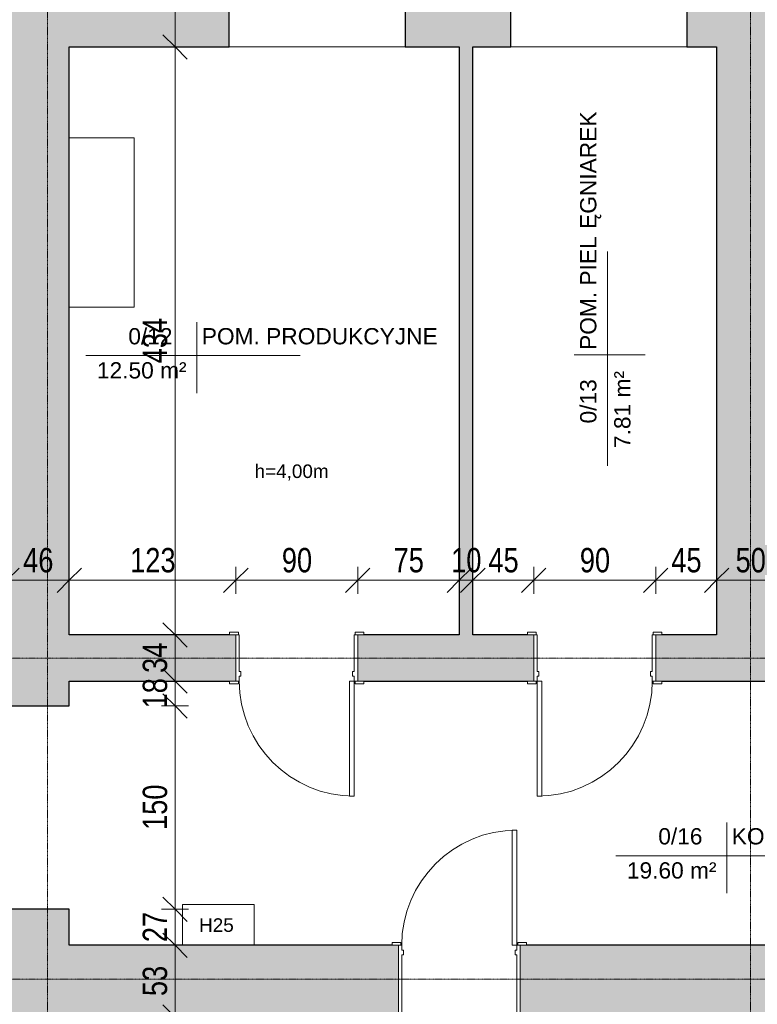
# Model space of a CAD drawing. Header units: centimetres. Extents: x 14727 to 18351, y -10882 to -8514.
# Tile 14 of 20: x 16804 to 17349, y -9624 to -8898. Entities that reach past the tile are written whole.
import ezdxf

# ---------------------------------------------------------------- set-up
doc = ezdxf.new("R2010")
doc.units = ezdxf.units.CM
doc.linetypes.add('Linia siatki', pattern=[0.9925, 0.47, -0.2175, 0.0875, -0.2175])
for name, color, linetype, lineweight in [('A-ANNO-DIMS', 211, 'Continuous', 9), ('A-ANNO-DIMS-100', 211, 'Continuous', 9), ('A-AREA-IDEN', 2, 'Continuous', 9), ('A-DETL-THIN', 151, 'Continuous', 9), ('A-DOOR', 31, 'Continuous', 9), ('A-DOOR-FRAM', 31, 'Continuous', 18), ('A-FLOR', 192, 'Continuous', 9), ('A-WALL', 113, 'Continuous', 9), ('A-WALL-PATT', 111, 'Continuous', 25), ('G-ANNO-TEXT', 231, 'Continuous', 9), ('I-WALL', 2, 'Continuous', 9), ('S-GRID', 1, 'Continuous', 9)]:
    doc.layers.add(name, color=color, linetype=linetype, lineweight=lineweight)
doc.styles.add('Arial_1', font='arial.ttf', dxfattribs={"height": 12})
doc.styles.add('Arial_2', font='arial.ttf', dxfattribs={"height": 10})
doc.styles.add('Arial_3', font='arial.ttf', dxfattribs={"width": 0.8, "height": 18})
doc.dimstyles.new('Przekątna_-_1_8_mm_Arial', dxfattribs={"dimscale": 30.48, "dimtxt": 18.364669, "dimasz": 0.590551, "dimexe": 0.328084, "dimexo": 0.0625, "dimgap": 0.016404, "dimtad": 1, "dimdec": 0, "dimdsep": 46, "dimtxsty": 'Arial_3', "dimblk1": 'OBLIQUE', "dimblk2": 'OBLIQUE', "dimsah": 1, "dimcen": 0.09, "dimazin": 0, "dimtfac": 1, "dimtdec": 4, "dimtix": 1, "dimtmove": 0, "dimatfit": 3, "dimfxl": 0.328084, "dimfxlon": 1, "dimtvp": 1, "dimtolj": 1, "dimtzin": 0, "dimarcsym": 2})

# ---------------------------------------------------------------- blocks, each defined once
blk = doc.blocks.new('Drzwi-wewnętrzne-jednoskrzydłowe-dwupanelowe-drewniane - 900 x 2100mm-321364-3b_Poziom parteru inwentaryzacja')
at = {"layer": 'A-DOOR', "lineweight": 18}
for p, q in [((42.5, 111.1825), (39, 111.1825)), ((39, 111.1825), (39, 26.1825)), ((42.5, 26.1825), (42.5, 111.1825)), ((39, 26.1825), (42.5, 26.1825))]:
    blk.add_line(p, q, dxfattribs=at)
at = {"layer": 'A-DOOR'}
for p, q in [((-43.135, 28.1825), (-49.635, 28.1825)), ((-49.635, 28.1825), (-49.635, 26.1825)), ((-49.635, 26.1825), (-43.135, 26.1825)), ((-43.135, 26.1825), (-43.135, 28.1825)), ((49.635, 28.1825), (43.135, 28.1825)), ((43.135, 28.1825), (43.135, 26.1825)), ((43.135, 26.1825), (49.635, 26.1825)), ((49.635, 26.1825), (49.635, 28.1825)), ((-43.135, -26.8175), (-49.635, -26.8175)), ((-49.635, -26.8175), (-49.635, -28.8175)), ((-49.635, -28.8175), (-43.135, -28.8175)), ((-43.135, -28.8175), (-43.135, -26.8175)), ((49.635, -26.8175), (43.135, -26.8175)), ((43.135, -26.8175), (43.135, -28.8175)), ((43.135, -28.8175), (49.635, -28.8175)), ((49.635, -28.8175), (49.635, -26.8175))]:
    blk.add_line(p, q, dxfattribs=at)
blk.add_arc((42.5, 26.1825), 85, 90, 180, dxfattribs=at)
at = {"layer": 'A-DOOR-FRAM'}
for p, q in [((-42.5, 26.1825), (-45, 26.1825)), ((-45, 26.1825), (-45, -26.8175)), ((-42.5, 22.6825), (-42.5, 26.1825)), ((-41.23, 22.6825), (-42.5, 22.6825)), ((-41.23, 19.19), (-41.23, 22.6825)), ((42.5, 22.6825), (41.23, 22.6825)), ((41.23, 22.6825), (41.23, 19.19)), ((42.5, 26.1825), (42.5, 22.6825)), ((45, 26.1825), (42.5, 26.1825)), ((45, -26.8175), (45, 26.1825)), ((-42.5, -26.8175), (-42.5, 19.19)), ((-42.5, 19.19), (-41.23, 19.19)), ((41.23, 19.19), (42.5, 19.19)), ((42.5, 19.19), (42.5, -26.8175)), ((-45, -26.8175), (-42.5, -26.8175)), ((42.5, -26.8175), (45, -26.8175))]:
    blk.add_line(p, q, dxfattribs=at)
blk = doc.blocks.new('Drzwi-wewnętrzne-jednoskrzydłowe-dwupanelowe-drewniane - 900 x 2100mm-321421-3b_Poziom parteru inwentaryzacja')
at = {"layer": 'A-DOOR'}
for p, q in [((-49.635, 19.3175), (-43.135, 19.3175)), ((-49.635, 17.3175), (-49.635, 19.3175)), ((-43.135, 17.3175), (-49.635, 17.3175)), ((-43.135, 19.3175), (-43.135, 17.3175)), ((43.135, 19.3175), (49.635, 19.3175)), ((43.135, 17.3175), (43.135, 19.3175)), ((49.635, 17.3175), (43.135, 17.3175)), ((49.635, 19.3175), (49.635, 17.3175)), ((-49.635, -16.6825), (-43.135, -16.6825)), ((-49.635, -18.6825), (-49.635, -16.6825)), ((-43.135, -18.6825), (-49.635, -18.6825)), ((-43.135, -16.6825), (-43.135, -18.6825)), ((43.135, -16.6825), (49.635, -16.6825)), ((43.135, -18.6825), (43.135, -16.6825)), ((49.635, -18.6825), (43.135, -18.6825)), ((49.635, -16.6825), (49.635, -18.6825))]:
    blk.add_line(p, q, dxfattribs=at)
at = {"layer": 'A-DOOR', "lineweight": 18}
for p, q in [((39, -16.6825), (42.5, -16.6825)), ((39, -101.6825), (39, -16.6825)), ((42.5, -16.6825), (42.5, -101.6825)), ((42.5, -101.6825), (39, -101.6825))]:
    blk.add_line(p, q, dxfattribs=at)
at = {"layer": 'A-DOOR'}
blk.add_arc((42.5, -16.6825), 85, 180, 270, dxfattribs=at)
at = {"layer": 'A-DOOR-FRAM'}
for p, q in [((-45, 17.3175), (-42.5, 17.3175)), ((-45, -16.6825), (-45, 17.3175)), ((-42.5, 17.3175), (-42.5, -9.69)), ((42.5, 17.3175), (45, 17.3175)), ((42.5, -9.69), (42.5, 17.3175)), ((45, 17.3175), (45, -16.6825)), ((-42.5, -9.69), (-41.23, -9.69)), ((-42.5, -13.1825), (-42.5, -16.6825)), ((-41.23, -13.1825), (-42.5, -13.1825)), ((-41.23, -9.69), (-41.23, -13.1825)), ((41.23, -9.69), (42.5, -9.69)), ((41.23, -13.1825), (41.23, -9.69)), ((42.5, -13.1825), (41.23, -13.1825)), ((42.5, -16.6825), (42.5, -13.1825)), ((-42.5, -16.6825), (-45, -16.6825)), ((45, -16.6825), (42.5, -16.6825))]:
    blk.add_line(p, q, dxfattribs=at)
blk = doc.blocks.new('Drzwi-wewnętrzne-jednoskrzydłowe-dwupanelowe-drewniane - 900 x 2100mm-310184-3b_Poziom parteru inwentaryzacja')
at = {"layer": 'A-DOOR', "lineweight": 18}
for p, q in [((42.5, 101.6825), (39, 101.6825)), ((39, 101.6825), (39, 16.6825)), ((42.5, 16.6825), (42.5, 101.6825)), ((39, 16.6825), (42.5, 16.6825))]:
    blk.add_line(p, q, dxfattribs=at)
at = {"layer": 'A-DOOR'}
for p, q in [((-43.135, 18.6825), (-49.635, 18.6825)), ((-49.635, 18.6825), (-49.635, 16.6825)), ((-49.635, 16.6825), (-43.135, 16.6825)), ((-43.135, 16.6825), (-43.135, 18.6825)), ((49.635, 18.6825), (43.135, 18.6825)), ((43.135, 18.6825), (43.135, 16.6825)), ((43.135, 16.6825), (49.635, 16.6825)), ((49.635, 16.6825), (49.635, 18.6825)), ((-43.135, -17.3175), (-49.635, -17.3175)), ((-49.635, -17.3175), (-49.635, -19.3175)), ((-49.635, -19.3175), (-43.135, -19.3175)), ((-43.135, -19.3175), (-43.135, -17.3175)), ((49.635, -17.3175), (43.135, -17.3175)), ((43.135, -17.3175), (43.135, -19.3175)), ((43.135, -19.3175), (49.635, -19.3175)), ((49.635, -19.3175), (49.635, -17.3175))]:
    blk.add_line(p, q, dxfattribs=at)
blk.add_arc((42.5, 16.6825), 85, 90, 180, dxfattribs=at)
at = {"layer": 'A-DOOR-FRAM'}
for p, q in [((-42.5, 16.6825), (-45, 16.6825)), ((-45, 16.6825), (-45, -17.3175)), ((-42.5, 13.1825), (-42.5, 16.6825)), ((42.5, 16.6825), (42.5, 13.1825)), ((45, 16.6825), (42.5, 16.6825)), ((45, -17.3175), (45, 16.6825)), ((-41.23, 13.1825), (-42.5, 13.1825)), ((-42.5, -17.3175), (-42.5, 9.69)), ((-42.5, 9.69), (-41.23, 9.69)), ((-41.23, 9.69), (-41.23, 13.1825)), ((42.5, 13.1825), (41.23, 13.1825)), ((41.23, 13.1825), (41.23, 9.69)), ((41.23, 9.69), (42.5, 9.69)), ((42.5, 9.69), (42.5, -17.3175)), ((-45, -17.3175), (-42.5, -17.3175)), ((42.5, -17.3175), (45, -17.3175))]:
    blk.add_line(p, q, dxfattribs=at)
blk = doc.blocks.new('Etyk_pom_1_mala - Etyk_pom_1_mala-219433-3b_Poziom parteru inwentaryzacja')
at = {"layer": 'A-AREA-IDEN'}
for p, q in [((-0.0958, 0.1444), (-0.0958, -0.3781)), ((-0.9154, -0.1015), (0.6661, -0.1015))]:
    blk.add_line(p, q, dxfattribs=at)
blk = doc.blocks.new('DIMBLOCK161-3b_Poziom parteru inwentaryzacja')
at = {"layer": 'A-ANNO-DIMS-100'}
for p, q in [((16794.62, -9311.36), (16794.62, -9301.36)), ((16840.62, -9311.36), (16840.62, -9301.36)), ((16794.62, -9311.36), (16803.62, -9302.36)), ((16840.62, -9311.36), (16849.62, -9302.36)), ((16794.62, -9311.36), (16785.62, -9320.36)), ((16794.62, -9311.36), (16840.62, -9311.36)), ((16794.62, -9311.36), (16794.62, -9321.36)), ((16840.62, -9311.36), (16831.62, -9320.36)), ((16840.62, -9311.36), (16840.62, -9321.36))]:
    blk.add_line(p, q, dxfattribs=at)
at = {"layer": 'A-ANNO-DIMS-100', "color": 0, "insert": (16806.6, -9287.49), "char_height": 18, "width": 26.4451, "attachment_point": 1, "line_spacing_factor": 0.941778, "style": 'Arial_3'}
blk.add_mtext('46', dxfattribs=at)
blk = doc.blocks.new('_Oblique')
at = {"color": 0, "linetype": 'ByBlock', "lineweight": -2}
blk.add_line((-0.5, -0.5), (0.5, 0.5), dxfattribs=at)
blk = doc.blocks.new('DIMBLOCK162-3b_Poziom parteru inwentaryzacja')
at = {"layer": 'A-ANNO-DIMS-100'}
for p, q in [((16840.62, -9311.36), (16840.62, -9301.36)), ((16963.62, -9311.36), (16963.62, -9301.36)), ((16840.62, -9311.36), (16849.62, -9302.36)), ((16963.62, -9311.36), (16972.62, -9302.36)), ((16840.62, -9311.36), (16831.62, -9320.36)), ((16840.62, -9311.36), (16963.62, -9311.36)), ((16840.62, -9311.36), (16840.62, -9321.36)), ((16963.62, -9311.36), (16954.62, -9320.36)), ((16963.62, -9311.36), (16963.62, -9321.36))]:
    blk.add_line(p, q, dxfattribs=at)
at = {"layer": 'A-ANNO-DIMS-100', "color": 0, "insert": (16885.59, -9287.49), "char_height": 18, "width": 39.6677, "attachment_point": 1, "line_spacing_factor": 0.941778, "style": 'Arial_3'}
blk.add_mtext('123', dxfattribs=at)
blk = doc.blocks.new('DIMBLOCK163-3b_Poziom parteru inwentaryzacja')
at = {"layer": 'A-ANNO-DIMS-100'}
for p, q in [((16963.62, -9311.36), (16963.62, -9301.36)), ((17053.62, -9311.36), (17053.62, -9301.36)), ((16963.62, -9311.36), (16972.62, -9302.36)), ((17053.62, -9311.36), (17062.62, -9302.36)), ((16963.62, -9311.36), (16954.62, -9320.36)), ((16963.62, -9311.36), (17053.62, -9311.36)), ((16963.62, -9311.36), (16963.62, -9321.36)), ((17053.62, -9311.36), (17044.62, -9320.36)), ((17053.62, -9311.36), (17053.62, -9321.36))]:
    blk.add_line(p, q, dxfattribs=at)
at = {"layer": 'A-ANNO-DIMS-100', "color": 0, "insert": (16997.6, -9287.49), "char_height": 18, "width": 26.4451, "attachment_point": 1, "line_spacing_factor": 0.941778, "style": 'Arial_3'}
blk.add_mtext('90', dxfattribs=at)
blk = doc.blocks.new('DIMBLOCK164-3b_Poziom parteru inwentaryzacja')
at = {"layer": 'A-ANNO-DIMS-100'}
for p, q in [((17053.62, -9311.36), (17053.62, -9301.36)), ((17128.62, -9311.36), (17128.62, -9301.36)), ((17053.62, -9311.36), (17062.62, -9302.36)), ((17128.62, -9311.36), (17137.62, -9302.36)), ((17053.62, -9311.36), (17044.62, -9320.36)), ((17053.62, -9311.36), (17128.62, -9311.36)), ((17053.62, -9311.36), (17053.62, -9321.36)), ((17128.62, -9311.36), (17119.62, -9320.36)), ((17128.62, -9311.36), (17128.62, -9321.36))]:
    blk.add_line(p, q, dxfattribs=at)
at = {"layer": 'A-ANNO-DIMS-100', "color": 0, "insert": (17080.1, -9287.49), "char_height": 18, "width": 26.4451, "attachment_point": 1, "line_spacing_factor": 0.941778, "style": 'Arial_3'}
blk.add_mtext('75', dxfattribs=at)
blk = doc.blocks.new('DIMBLOCK165-3b_Poziom parteru inwentaryzacja')
at = {"layer": 'A-ANNO-DIMS-100'}
for p, q in [((17128.62, -9311.36), (17128.62, -9301.36)), ((17138.62, -9311.36), (17138.62, -9301.36)), ((17128.62, -9311.36), (17137.62, -9302.36)), ((17138.62, -9311.36), (17147.62, -9302.36)), ((17128.62, -9311.36), (17119.62, -9320.36)), ((17128.62, -9311.36), (17138.62, -9311.36)), ((17128.62, -9311.36), (17128.62, -9321.36)), ((17138.62, -9311.36), (17129.62, -9320.36)), ((17138.62, -9311.36), (17138.62, -9321.36))]:
    blk.add_line(p, q, dxfattribs=at)
at = {"layer": 'A-ANNO-DIMS-100', "color": 0, "insert": (17122.6, -9287.49), "char_height": 18, "width": 26.4451, "attachment_point": 1, "line_spacing_factor": 0.941778, "style": 'Arial_3'}
blk.add_mtext('10', dxfattribs=at)
blk = doc.blocks.new('DIMBLOCK166-3b_Poziom parteru inwentaryzacja')
at = {"layer": 'A-ANNO-DIMS-100'}
for p, q in [((17138.62, -9311.36), (17138.62, -9301.36)), ((17183.62, -9311.36), (17183.62, -9301.36)), ((17138.62, -9311.36), (17147.62, -9302.36)), ((17183.62, -9311.36), (17192.62, -9302.36)), ((17138.62, -9311.36), (17129.62, -9320.36)), ((17138.62, -9311.36), (17183.62, -9311.36)), ((17138.62, -9311.36), (17138.62, -9321.36)), ((17183.62, -9311.36), (17174.62, -9320.36)), ((17183.62, -9311.36), (17183.62, -9321.36))]:
    blk.add_line(p, q, dxfattribs=at)
at = {"layer": 'A-ANNO-DIMS-100', "color": 0, "insert": (17150.1, -9287.49), "char_height": 18, "width": 26.4451, "attachment_point": 1, "line_spacing_factor": 0.941778, "style": 'Arial_3'}
blk.add_mtext('45', dxfattribs=at)
blk = doc.blocks.new('DIMBLOCK167-3b_Poziom parteru inwentaryzacja')
at = {"layer": 'A-ANNO-DIMS-100'}
for p, q in [((17183.62, -9311.36), (17183.62, -9301.36)), ((17273.62, -9311.36), (17273.62, -9301.36)), ((17183.62, -9311.36), (17192.62, -9302.36)), ((17273.62, -9311.36), (17282.62, -9302.36)), ((17183.62, -9311.36), (17174.62, -9320.36)), ((17183.62, -9311.36), (17273.62, -9311.36)), ((17183.62, -9311.36), (17183.62, -9321.36)), ((17273.62, -9311.36), (17264.62, -9320.36)), ((17273.62, -9311.36), (17273.62, -9321.36))]:
    blk.add_line(p, q, dxfattribs=at)
at = {"layer": 'A-ANNO-DIMS-100', "color": 0, "insert": (17217.6, -9287.49), "char_height": 18, "width": 26.4451, "attachment_point": 1, "line_spacing_factor": 0.941778, "style": 'Arial_3'}
blk.add_mtext('90', dxfattribs=at)
blk = doc.blocks.new('DIMBLOCK168-3b_Poziom parteru inwentaryzacja')
at = {"layer": 'A-ANNO-DIMS-100'}
for p, q in [((17273.62, -9311.36), (17273.62, -9301.36)), ((17318.62, -9311.36), (17318.62, -9301.36)), ((17273.62, -9311.36), (17282.62, -9302.36)), ((17318.62, -9311.36), (17327.62, -9302.36)), ((17273.62, -9311.36), (17264.62, -9320.36)), ((17273.62, -9311.36), (17318.62, -9311.36)), ((17273.62, -9311.36), (17273.62, -9321.36)), ((17318.62, -9311.36), (17309.62, -9320.36)), ((17318.62, -9311.36), (17318.62, -9321.36))]:
    blk.add_line(p, q, dxfattribs=at)
at = {"layer": 'A-ANNO-DIMS-100', "color": 0, "insert": (17285.1, -9287.49), "char_height": 18, "width": 26.4451, "attachment_point": 1, "line_spacing_factor": 0.941778, "style": 'Arial_3'}
blk.add_mtext('45', dxfattribs=at)
blk = doc.blocks.new('DIMBLOCK169-3b_Poziom parteru inwentaryzacja')
at = {"layer": 'A-ANNO-DIMS-100'}
for p, q in [((17318.62, -9311.36), (17318.62, -9301.36)), ((17368.62, -9311.36), (17368.62, -9301.36)), ((17318.62, -9311.36), (17327.62, -9302.36)), ((17368.62, -9311.36), (17377.62, -9302.36)), ((17318.62, -9311.36), (17309.62, -9320.36)), ((17318.62, -9311.36), (17368.62, -9311.36)), ((17318.62, -9311.36), (17318.62, -9321.36)), ((17368.62, -9311.36), (17359.62, -9320.36)), ((17368.62, -9311.36), (17368.62, -9321.36))]:
    blk.add_line(p, q, dxfattribs=at)
at = {"layer": 'A-ANNO-DIMS-100', "color": 0, "insert": (17332.6, -9287.49), "char_height": 18, "width": 26.4451, "attachment_point": 1, "line_spacing_factor": 0.941778, "style": 'Arial_3'}
blk.add_mtext('50', dxfattribs=at)
blk = doc.blocks.new('DIMBLOCK205-3b_Poziom parteru inwentaryzacja')
at = {"layer": 'A-ANNO-DIMS-100'}
for p, q in [((16918.76, -9580.71), (16909.76, -9571.71)), ((16918.76, -9580.71), (16908.76, -9580.71)), ((16918.76, -9633.71), (16918.76, -9580.71)), ((16918.76, -9580.71), (16927.76, -9589.71)), ((16918.76, -9580.71), (16928.76, -9580.71)), ((16918.76, -9633.71), (16909.76, -9624.71)), ((16918.76, -9633.71), (16908.76, -9633.71)), ((16918.76, -9633.71), (16927.76, -9642.71)), ((16918.76, -9633.71), (16928.76, -9633.71))]:
    blk.add_line(p, q, dxfattribs=at)
at = {"layer": 'A-ANNO-DIMS-100', "color": 0, "insert": (16894.89, -9618.23), "char_height": 18, "width": 26.4451, "attachment_point": 1, "rotation": 90, "line_spacing_factor": 0.941778, "style": 'Arial_3'}
blk.add_mtext('53', dxfattribs=at)
blk = doc.blocks.new('DIMBLOCK206-3b_Poziom parteru inwentaryzacja')
at = {"layer": 'A-ANNO-DIMS-100'}
for p, q in [((16918.76, -9554.1), (16909.76, -9545.1)), ((16918.76, -9554.1), (16908.76, -9554.1)), ((16918.76, -9580.71), (16918.76, -9554.1)), ((16918.76, -9554.1), (16927.76, -9563.1)), ((16918.76, -9554.1), (16928.76, -9554.1)), ((16918.76, -9580.71), (16909.76, -9571.71)), ((16918.76, -9580.71), (16908.76, -9580.71)), ((16918.76, -9580.71), (16927.76, -9589.71)), ((16918.76, -9580.71), (16928.76, -9580.71))]:
    blk.add_line(p, q, dxfattribs=at)
at = {"layer": 'A-ANNO-DIMS-100', "color": 0, "insert": (16894.89, -9578.43), "char_height": 18, "width": 26.4451, "attachment_point": 1, "rotation": 90, "line_spacing_factor": 0.941778, "style": 'Arial_3'}
blk.add_mtext('27', dxfattribs=at)
blk = doc.blocks.new('DIMBLOCK207-3b_Poziom parteru inwentaryzacja')
at = {"layer": 'A-ANNO-DIMS-100'}
for p, q in [((16918.76, -9404.1), (16909.76, -9395.1)), ((16918.76, -9404.1), (16908.76, -9404.1)), ((16918.76, -9554.1), (16918.76, -9404.1)), ((16918.76, -9404.1), (16927.76, -9413.1)), ((16918.76, -9404.1), (16928.76, -9404.1)), ((16918.76, -9554.1), (16909.76, -9545.1)), ((16918.76, -9554.1), (16908.76, -9554.1)), ((16918.76, -9554.1), (16927.76, -9563.1)), ((16918.76, -9554.1), (16928.76, -9554.1))]:
    blk.add_line(p, q, dxfattribs=at)
at = {"layer": 'A-ANNO-DIMS-100', "color": 0, "insert": (16894.89, -9495.63), "char_height": 18, "width": 39.6677, "attachment_point": 1, "rotation": 90, "line_spacing_factor": 0.941778, "style": 'Arial_3'}
blk.add_mtext('150', dxfattribs=at)
blk = doc.blocks.new('DIMBLOCK208-3b_Poziom parteru inwentaryzacja')
at = {"layer": 'A-ANNO-DIMS-100'}
for p, q in [((16918.76, -9385.71), (16909.76, -9376.71)), ((16918.76, -9385.71), (16908.76, -9385.71)), ((16918.76, -9404.1), (16918.76, -9385.71)), ((16918.76, -9385.71), (16927.76, -9394.71)), ((16918.76, -9385.71), (16928.76, -9385.71)), ((16918.76, -9404.1), (16909.76, -9395.1)), ((16918.76, -9404.1), (16908.76, -9404.1)), ((16918.76, -9404.1), (16927.76, -9413.1)), ((16918.76, -9404.1), (16928.76, -9404.1))]:
    blk.add_line(p, q, dxfattribs=at)
at = {"layer": 'A-ANNO-DIMS-100', "color": 0, "insert": (16894.89, -9405.93), "char_height": 18, "width": 26.4451, "attachment_point": 1, "rotation": 90, "line_spacing_factor": 0.941778, "style": 'Arial_3'}
blk.add_mtext('18', dxfattribs=at)
blk = doc.blocks.new('DIMBLOCK209-3b_Poziom parteru inwentaryzacja')
at = {"layer": 'A-ANNO-DIMS-100'}
for p, q in [((16918.76, -9351.71), (16909.76, -9342.71)), ((16918.76, -9351.71), (16908.76, -9351.71)), ((16918.76, -9385.71), (16918.76, -9351.71)), ((16918.76, -9351.71), (16927.76, -9360.71)), ((16918.76, -9351.71), (16928.76, -9351.71)), ((16918.76, -9385.71), (16909.76, -9376.71)), ((16918.76, -9385.71), (16908.76, -9385.71)), ((16918.76, -9385.71), (16927.76, -9394.71)), ((16918.76, -9385.71), (16928.76, -9385.71))]:
    blk.add_line(p, q, dxfattribs=at)
at = {"layer": 'A-ANNO-DIMS-100', "color": 0, "insert": (16894.89, -9379.73), "char_height": 18, "width": 26.4451, "attachment_point": 1, "rotation": 90, "line_spacing_factor": 0.941778, "style": 'Arial_3'}
blk.add_mtext('34', dxfattribs=at)
blk = doc.blocks.new('DIMBLOCK210-3b_Poziom parteru inwentaryzacja')
at = {"layer": 'A-ANNO-DIMS-100'}
for p, q in [((16918.76, -8917.71), (16909.76, -8908.71)), ((16918.76, -8917.71), (16908.76, -8917.71)), ((16918.76, -9351.71), (16918.76, -8917.71)), ((16918.76, -8917.71), (16927.76, -8926.71)), ((16918.76, -8917.71), (16928.76, -8917.71)), ((16918.76, -9351.71), (16909.76, -9342.71)), ((16918.76, -9351.71), (16908.76, -9351.71)), ((16918.76, -9351.71), (16927.76, -9360.71)), ((16918.76, -9351.71), (16928.76, -9351.71))]:
    blk.add_line(p, q, dxfattribs=at)
at = {"layer": 'A-ANNO-DIMS-100', "color": 0, "insert": (16894.89, -9151.24), "char_height": 18, "width": 39.6677, "attachment_point": 1, "rotation": 90, "line_spacing_factor": 0.941778, "style": 'Arial_3'}
blk.add_mtext('434', dxfattribs=at)
blk = doc.blocks.new('DIMBLOCK211-3b_Poziom parteru inwentaryzacja')
at = {"layer": 'A-ANNO-DIMS-100'}
for p, q in [((16918.76, -8842.71), (16909.76, -8833.71)), ((16918.76, -8842.71), (16908.76, -8842.71)), ((16918.76, -8917.71), (16918.76, -8842.71)), ((16918.76, -8842.71), (16927.76, -8851.71)), ((16918.76, -8842.71), (16928.76, -8842.71)), ((16918.76, -8917.71), (16909.76, -8908.71)), ((16918.76, -8917.71), (16908.76, -8917.71)), ((16918.76, -8917.71), (16927.76, -8926.71)), ((16918.76, -8917.71), (16928.76, -8917.71))]:
    blk.add_line(p, q, dxfattribs=at)
at = {"layer": 'A-ANNO-DIMS-100', "color": 0, "insert": (16894.89, -8891.23), "char_height": 18, "width": 26.4451, "attachment_point": 1, "rotation": 90, "line_spacing_factor": 0.941778, "style": 'Arial_3'}
blk.add_mtext('75', dxfattribs=at)

msp = doc.modelspace()

# ---------------------------------------------------------------- hatches: boundary and pattern name
at = {"layer": 'A-WALL-PATT', "lineweight": 9}
h = msp.add_hatch(color=256, dxfattribs=at)
h.paths.add_polyline_path([(16794.62, -10415.49), (16840.62, -10415.49), (16840.62, -9554.1), (16794.62, -9554.1), (16794.62, -10390.49)])
h.paths.add_polyline_path([(16840.62, -9404.1), (16840.62, -8812.71), (16794.62, -8812.71), (16794.62, -9404.1)])
h = msp.add_hatch(color=256, dxfattribs=at)
h.paths.add_polyline_path([(17845.62, -8917.71), (17920.62, -8917.71), (17920.62, -8842.71), (17780.62, -8842.71), (17780.62, -8917.71), (17809.66, -8917.71)])
h.paths.add_polyline_path([(17650.62, -8917.71), (17650.62, -8842.71), (17593.62, -8842.71), (17593.62, -8917.71), (17612.62, -8917.71)])
h.paths.add_polyline_path([(17166.62, -8917.71), (17166.62, -8842.71), (17088.62, -8842.71), (17088.62, -8917.71), (17138.62, -8917.71)])
h.paths.add_polyline_path([(17368.62, -8917.71), (17463.62, -8917.71), (17463.62, -8842.71), (17296.62, -8842.71), (17296.62, -8917.71), (17318.62, -8917.71)])
h.paths.add_polyline_path([(16958.62, -8917.71), (16958.62, -8842.71), (16840.62, -8842.71), (16840.62, -8917.71), (16860.92, -8917.71)])
for points in [[(17138.62, -9351.71), (17138.62, -8917.71), (17128.62, -8917.71), (17128.62, -9351.71)], [(17368.62, -9351.71), (17368.62, -8917.71), (17318.62, -8917.71), (17318.62, -9351.71)]]:
    msp.add_hatch(color=256, dxfattribs=at).paths.add_polyline_path(points)
h = msp.add_hatch(color=256, dxfattribs=at)
h.paths.add_polyline_path([(17722.26, -9385.71), (17845.62, -9385.71), (17845.62, -9351.71), (17717.62, -9351.71), (17717.62, -9385.71)])
h.paths.add_polyline_path([(17497.99, -9385.71), (17502.62, -9385.71), (17502.62, -9351.71), (17273.62, -9351.71), (17273.62, -9385.71), (17388, -9385.71)])
h.paths.add_polyline_path([(17178.99, -9385.71), (17183.62, -9385.71), (17183.62, -9351.71), (17053.62, -9351.71), (17053.62, -9385.71), (17177.17, -9385.71)])
h.paths.add_polyline_path([(17612.99, -9385.71), (17617.62, -9385.71), (17617.62, -9351.71), (17602.62, -9351.71), (17602.62, -9385.71), (17607.26, -9385.71)])
h.paths.add_polyline_path([(16958.99, -9385.71), (16963.62, -9385.71), (16963.62, -9351.71), (16840.62, -9351.71), (16840.62, -9385.71), (16860.92, -9385.71)])
h = msp.add_hatch(color=256, dxfattribs=at)
h.paths.add_polyline_path([(17845.62, -9633.71), (17845.62, -9580.71), (17663.62, -9580.71), (17663.62, -9633.71), (17668.26, -9633.71)])
h.paths.add_polyline_path([(17573.62, -9633.71), (17573.62, -9580.71), (17173.62, -9580.71), (17173.62, -9633.71), (17568.99, -9633.71)])
h.paths.add_polyline_path([(17078.99, -9633.71), (17083.62, -9633.71), (17083.62, -9580.71), (16840.62, -9580.71), (16840.62, -9633.71), (16966.34, -9633.71)])

# ---------------------------------------------------------------- linework, layer by layer
at = {"layer": 'A-DETL-THIN'}
for p, q in [((16924.29, -9550.71), (16977.14, -9550.71)), ((16924.29, -9580.71), (16924.29, -9550.71)), ((16977.14, -9550.71), (16977.14, -9580.71)), ((16977.14, -9580.71), (16924.29, -9580.71))]:
    msp.add_line(p, q, dxfattribs=at)
at = {"layer": 'A-FLOR'}
for p, q in [((16840.62, -8984.71), (16888.62, -8984.71)), ((16888.62, -8984.71), (16888.62, -9109.71)), ((16888.62, -9109.71), (16840.62, -9109.71))]:
    msp.add_line(p, q, dxfattribs=at)
at = {"layer": 'A-WALL', "lineweight": 25}
for p, q in [((16958.62, -8917.71), (16958.62, -8842.71)), ((17088.62, -8842.71), (17088.62, -8917.71)), ((17166.62, -8917.71), (17166.62, -8842.71)), ((17296.62, -8842.71), (17296.62, -8917.71)), ((16840.62, -9351.71), (16840.62, -8917.71)), ((16840.62, -8917.71), (16958.62, -8917.71)), ((17088.62, -8917.71), (17128.62, -8917.71)), ((17128.62, -8917.71), (17128.62, -9351.71)), ((17138.62, -8917.71), (17166.62, -8917.71)), ((17138.62, -9351.71), (17138.62, -8917.71)), ((17296.62, -8917.71), (17318.62, -8917.71)), ((17318.62, -8917.71), (17318.62, -9351.71)), ((16958.99, -9351.71), (16840.62, -9351.71)), ((17128.62, -9351.71), (17058.26, -9351.71)), ((17178.99, -9351.71), (17138.62, -9351.71)), ((17318.62, -9351.71), (17278.26, -9351.71)), ((16840.62, -9404.1), (16840.62, -9385.71)), ((16840.62, -9385.71), (16958.99, -9385.71)), ((17058.26, -9385.71), (17178.99, -9385.71)), ((17278.26, -9385.71), (17497.99, -9385.71)), ((16794.62, -9404.1), (16840.62, -9404.1)), ((16840.62, -9554.1), (16794.62, -9554.1)), ((16840.62, -9580.71), (16840.62, -9554.1))]:
    msp.add_line(p, q, dxfattribs=at)
at = {"layer": 'A-WALL'}
for p, q in [((17088.62, -8917.71), (16958.62, -8917.71)), ((17296.62, -8917.71), (17166.62, -8917.71))]:
    msp.add_line(p, q, dxfattribs=at)
at = {"layer": 'I-WALL', "lineweight": 25}
for p, q in [((17078.99, -9580.71), (16840.62, -9580.71)), ((17568.99, -9580.71), (17178.26, -9580.71))]:
    msp.add_line(p, q, dxfattribs=at)
at = {"layer": 'S-GRID', "linetype": 'Linia siatki'}
for p, q in [((16824.62, -8573.57), (16824.62, -10821.58)), ((17343.62, -8573.57), (17343.62, -10821.58)), ((14786.83, -9368.71), (18290.98, -9368.71)), ((14786.83, -9605.71), (18290.98, -9605.71))]:
    msp.add_line(p, q, dxfattribs=at)

# ---------------------------------------------------------------- block references
at = {"layer": 'A-AREA-IDEN', "xscale": 99.99999999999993, "yscale": 99.99999999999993, "zscale": 99.99999999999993, "rotation": 89.99999999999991}
msp.add_blockref('Etyk_pom_1_mala - Etyk_pom_1_mala-219433-3b_Poziom parteru inwentaryzacja', (17227.97, -9135.4), dxfattribs=at)
at = {"layer": 'A-AREA-IDEN', "xscale": 99.99999999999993, "yscale": 99.99999999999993, "zscale": 99.99999999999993}
for p in [(16944.44, -9135.4), (17335.71, -9504.46)]:
    msp.add_blockref('Etyk_pom_1_mala - Etyk_pom_1_mala-219433-3b_Poziom parteru inwentaryzacja', p, dxfattribs=at)
at = {"layer": 'A-DOOR'}
for name, p in [('Drzwi-wewnętrzne-jednoskrzydłowe-dwupanelowe-drewniane - 900 x 2100mm-321421-3b_Poziom parteru inwentaryzacja', (17008.62, -9369.03)), ('Drzwi-wewnętrzne-jednoskrzydłowe-dwupanelowe-drewniane - 900 x 2100mm-321364-3b_Poziom parteru inwentaryzacja', (17128.62, -9606.9))]:
    msp.add_blockref(name, p, dxfattribs=at)
at = {"layer": 'A-DOOR', "rotation": 180}
msp.add_blockref('Drzwi-wewnętrzne-jednoskrzydłowe-dwupanelowe-drewniane - 900 x 2100mm-310184-3b_Poziom parteru inwentaryzacja', (17228.62, -9369.03), dxfattribs=at)

# ---------------------------------------------------------------- texts
at = {"layer": 'A-AREA-IDEN', "char_height": 12, "attachment_point": 1, "rotation": 90, "style": 'Arial_1'}
for s, insert, width in [('ĘGNIAREK', (17217.8, -9052.01), 112.2362), ('POM. PIEL', (17217.8, -9141.31), 108.2278), ('0/13', (17217.8, -9195.59), 42.4894), ('7.81 m²', (17242.97, -9213.72), 73.7552)]:
    msp.add_mtext(s, dxfattribs=dict(at, insert=insert, width=width))
at = {"layer": 'A-AREA-IDEN', "char_height": 12, "attachment_point": 1, "style": 'Arial_1'}
for s, insert, width in [('0/12', (16884.25, -9125.22), 42.4894), ('POM. PRODUKCYJNE', (16938.53, -9125.22), 224.4725), ('12.50 m²', (16861.11, -9150.4), 85.7806), ('0/16', (17275.51, -9494.29), 42.4894), ('KOMUNIKACJA', (17329.79, -9494.29), 156.3291), ('19.60 m²', (17252.38, -9519.46), 85.7806)]:
    msp.add_mtext(s, dxfattribs=dict(at, insert=insert, width=width))
at = {"layer": 'G-ANNO-TEXT', "color": 7, "char_height": 10, "attachment_point": 1, "style": 'Arial_2'}
for s, insert, width in [('h=4,00m', (16977.44, -9225.86), 64.9367), ('H25', (16936.48, -9560.82), 30.4641)]:
    msp.add_mtext(s, dxfattribs=dict(at, insert=insert, width=width))

# ---------------------------------------------------------------- dimensions: what is measured, and where the dimension line sits
at = {"layer": 'A-ANNO-DIMS'}
for base, p1, p2, override, picture, middle in [((16918.76, -8842.71), (16908.76, -8917.71), (16908.76, -8842.71), {"dimpost": '<>', "dimfxl": 75}, 'DIMBLOCK211-3b_Poziom parteru inwentaryzacja', (16909.11, -8880.21)), ((16918.76, -8917.71), (16908.76, -9351.71), (16908.76, -8917.71), {"dimpost": '<>', "dimfxl": 434}, 'DIMBLOCK210-3b_Poziom parteru inwentaryzacja', (16909.07, -9134.71)), ((16918.76, -9351.71), (16908.76, -9385.71), (16908.76, -9351.71), {"dimpost": '<>', "dimfxl": 34}, 'DIMBLOCK209-3b_Poziom parteru inwentaryzacja', (16909.07, -9368.71)), ((16918.76, -9385.71), (16908.76, -9404.1), (16908.76, -9385.71), {"dimpost": '<>', "dimfxl": 18.387397}, 'DIMBLOCK208-3b_Poziom parteru inwentaryzacja', (16909.07, -9394.91)), ((16918.76, -9404.1), (16908.76, -9554.1), (16908.76, -9404.1), {"dimpost": '<>', "dimfxl": 150}, 'DIMBLOCK207-3b_Poziom parteru inwentaryzacja', (16909.07, -9479.1)), ((16918.76, -9554.1), (16908.76, -9580.71), (16908.76, -9554.1), {"dimpost": '<>', "dimfxl": 26.612603}, 'DIMBLOCK206-3b_Poziom parteru inwentaryzacja', (16909.23, -9567.41)), ((16918.76, -9580.71), (16908.76, -9633.71), (16908.76, -9580.71), {"dimpost": '<>', "dimfxl": 53}, 'DIMBLOCK205-3b_Poziom parteru inwentaryzacja', (16909.07, -9607.21))]:
    dim = msp.add_linear_dim(base=base, p1=p1, p2=p2, angle=90, dimstyle='Przekątna_-_1_8_mm_Arial', override=override, dxfattribs=at)
    dim.commit()
    dim.dimension.update_dxf_attribs({"geometry": picture, "text_midpoint": middle})
for base, p1, p2, override, picture, middle in [((16840.62, -9311.36), (16794.62, -9301.36), (16840.62, -9301.36), {"dimpost": '<>', "dimfxl": 46}, 'DIMBLOCK161-3b_Poziom parteru inwentaryzacja', (16817.62, -9301.67)), ((16963.62, -9311.36), (16840.62, -9301.36), (16963.62, -9321.36), {"dimpost": '<>', "dimfxl": 124.615408}, 'DIMBLOCK162-3b_Poziom parteru inwentaryzacja', (16902.12, -9301.67)), ((17053.62, -9311.36), (16963.62, -9321.36), (17053.62, -9321.36), {"dimpost": '<>', "dimfxl": 90}, 'DIMBLOCK163-3b_Poziom parteru inwentaryzacja', (17008.62, -9301.67)), ((17128.62, -9311.36), (17053.62, -9321.36), (17128.62, -9301.36), {"dimpost": '<>', "dimfxl": 77.620873}, 'DIMBLOCK164-3b_Poziom parteru inwentaryzacja', (17091.12, -9301.71)), ((17138.62, -9311.36), (17128.62, -9301.36), (17138.62, -9301.36), {"dimpost": '<>', "dimfxl": 10}, 'DIMBLOCK165-3b_Poziom parteru inwentaryzacja', (17133.62, -9301.67)), ((17183.62, -9311.36), (17138.62, -9301.36), (17183.62, -9321.36), {"dimpost": '<>', "dimfxl": 49.244289}, 'DIMBLOCK166-3b_Poziom parteru inwentaryzacja', (17161.12, -9301.71)), ((17273.62, -9311.36), (17183.62, -9321.36), (17273.62, -9321.36), {"dimpost": '<>', "dimfxl": 90}, 'DIMBLOCK167-3b_Poziom parteru inwentaryzacja', (17228.62, -9301.67)), ((17318.62, -9311.36), (17273.62, -9321.36), (17318.62, -9301.36), {"dimpost": '<>', "dimfxl": 49.244289}, 'DIMBLOCK168-3b_Poziom parteru inwentaryzacja', (17296.12, -9301.71)), ((17368.62, -9311.36), (17318.62, -9301.36), (17368.62, -9301.36), {"dimpost": '<>', "dimfxl": 50}, 'DIMBLOCK169-3b_Poziom parteru inwentaryzacja', (17343.62, -9301.67))]:
    dim = msp.add_linear_dim(base=base, p1=p1, p2=p2, dimstyle='Przekątna_-_1_8_mm_Arial', override=override, dxfattribs=at)
    dim.commit()
    dim.dimension.update_dxf_attribs({"geometry": picture, "text_midpoint": middle})

doc.saveas('drawing.dxf')
